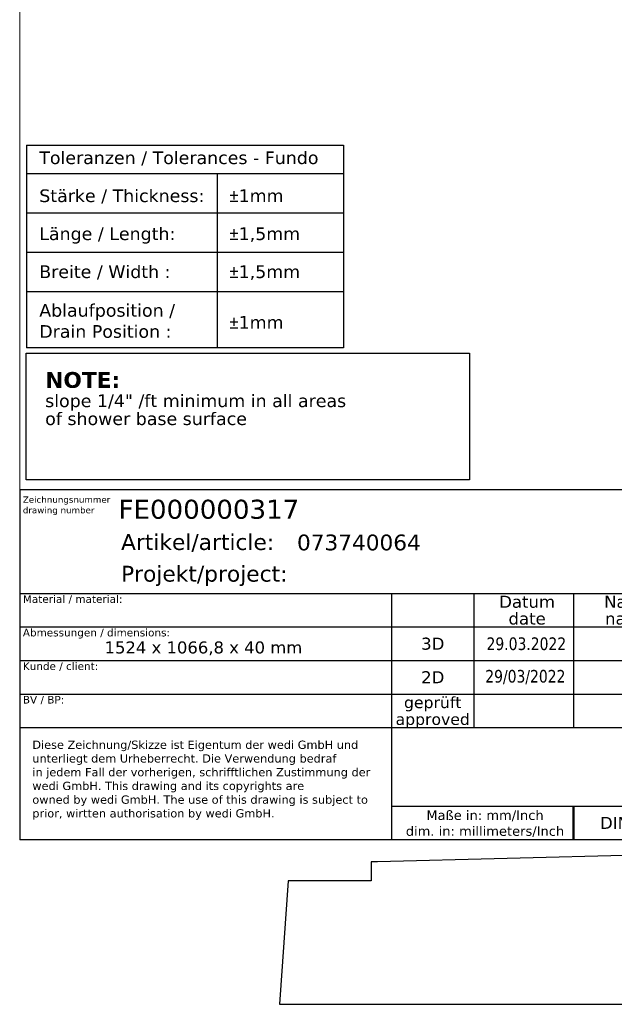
# Model space of a CAD drawing. Header units: millimetres. Extents: x -11430 to 11430, y -300 to 4365.
# Tile 2 of 31: x 300 to 1708, y -300 to 2032. Entities that reach past the tile are written whole.
import ezdxf
from ezdxf.enums import TextEntityAlignment as Align

# ---------------------------------------------------------------- set-up
doc = ezdxf.new("R2010")
doc.units = ezdxf.units.MM
doc.header["$LTSCALE"] = 15
for name, color, linetype, lineweight in [('AM_BOR', 7, 'Continuous', 25), ('Rahmen (ISO)', 7, 'Continuous', 70), ('Skizziergeometrie (ISO)', 7, 'Continuous', 25), ('Symbol (ISO)', 7, 'Continuous', 25), ('Titel (ISO)', 7, 'Continuous', 50)]:
    doc.layers.add(name, color=color, linetype=linetype, lineweight=lineweight)
doc.styles.add('Notiztext 3.5', font='verdana.ttf')
doc.styles.add('Pfeiltext', font='verdana.ttf')
doc.styles.get("Standard").update_dxf_attribs({"font": 'verdana.ttf'})
doc.styles.add('Textstil119', font='verdana.ttf')
doc.styles.add('Textstil120', font='verdana.ttf')
doc.styles.add('Textstil47', font='verdana.ttf')
doc.styles.add('Textstil61', font='verdana.ttf')
doc.styles.add('Textstil64', font='verdana.ttf', dxfattribs={"width": 0.8})
doc.styles.add('Textstil65', font='verdana.ttf')
doc.styles.add('Textstil75', font='verdana.ttf')
doc.styles.add('Textstil82', font='verdana.ttf')

# ---------------------------------------------------------------- blocks, each defined once
blk = doc.blocks.new('Ränder wedi_Zeichnungsrahmen')
at = {"layer": 'Rahmen (ISO)', "color": 208, "lineweight": 18, "true_color": 0x400040}
for p, q in [((20, 291), (20, 6)), ((20, 6), (204, 6))]:
    blk.add_line(p, q, dxfattribs=at)
blk = doc.blocks.new('Schriftfelder wedi Standard - Inch_Zoll ohne Toleranz')
at = {"layer": 'AM_BOR', "color": 7}
for p, q in [((-4.84, 54), (-188.84, 54)), ((-188.84, 54), (-188.84, -1.25)), ((-188.84, 37.65), (-4.84, 37.65)), ((-130.14, 37.65), (-130.14, 18.45)), ((-117.14, 37.65), (-117.14, 16.45)), ((-101.44, 37.65), (-101.44, 16.45)), ((-188.84, 32.35), (-130.14, 32.35)), ((-188.84, 27.05), (-130.14, 27.05)), ((-188.84, 21.75), (-130.14, 21.75)), ((-130.14, 18.45), (-130.14, -1.25)), ((-188.84, 16.45), (-130.14, 16.45)), ((-130.14, 4.05), (-4.84, 4.05)), ((-188.84, -1.25), (-4.84, -1.25))]:
    blk.add_line(p, q, dxfattribs=at)
at = {"layer": 'AM_BOR'}
for p, q in [((-130.14, 32.35), (-84.04, 32.35)), ((-130.14, 27.05), (-84.04, 27.05)), ((-130.14, 21.75), (-84.04, 21.75)), ((-130.14, 16.45), (-84.04, 16.45))]:
    blk.add_line(p, q, dxfattribs=at)
at = {"layer": 'Titel (ISO)'}
blk.add_line((-101.44, 4.05), (-101.44, -1.25), dxfattribs=at)
at = {"layer": 'AM_BOR', "color": 7}
for s, p in [('Artikel/article:', (-172.84, 44.5)), ('Projekt/project:', (-172.84, 39.5))]:
    blk.add_text(s, height=2.5, dxfattribs=at).set_placement(p)
for s, height, style, p in [('Datum', 1.9, 'Textstil61', (-108.74, 36.32)), ('Name', 1.9, 'Textstil61', (-92.74, 36.32)), ('date', 1.9, 'Textstil61', (-108.74, 33.67)), ('name', 1.9, 'Textstil61', (-92.74, 33.67)), ('3D', 1.9, 'Textstil61', (-123.64, 29.7)), ('2D', 1.9, 'Textstil61', (-123.64, 24.4)), ('geprüft', 1.8, 'Textstil65', (-123.64, 20.42)), ('approved', 1.8, 'Textstil65', (-123.64, 17.77)), ('DIN A4', 1.9, 'Textstil61', (-92.74, 1.4))]:
    blk.add_text(s, height=height, dxfattribs=dict(at, style=style)).set_placement(p, align=Align.MIDDLE_CENTER)
at = {"layer": 'AM_BOR', "color": 7, "insert": (-115.39, 1.26), "char_height": 1.5, "width": 25.8686, "attachment_point": 5}
blk.add_mtext('\\fVerdana|b0|i0;\\H1.5000;Maße in: mm/Inch\\P\\fVerdana|b0|i0;\\H1.5000;dim. in: millimeters/Inch', dxfattribs=at)
at = {"layer": 'AM_BOR', "color": 7}
for tag, p, height, style in [('Zeichnungsnummer_001', (-173.24, 49.43), 3, 'Textstil75'), ('Artikelnummer_001', (-145.06, 44.44), 2.49, 'Textstil82')]:
    blk.add_attdef(tag, p, '', height=height, dxfattribs=dict(at, style=style))
blk.add_attdef('TITEL_001', (-76.37, 46.18), '', height=2.5, dxfattribs=at)
at = {"layer": 'AM_BOR', "color": 7, "style": 'Textstil82'}
blk.add_attdef('PROJEKT', text='', height=2.49, dxfattribs=at).set_placement((-144.84, 41.98), align=Align.TOP_LEFT)
at = {"layer": 'AM_BOR', "color": 7, "style": 'Textstil64', "width": 0.8}
for tag, p in [('ERSTELLUNGSDATUM_001', (-115.15, 28.7)), ('KONSTRUKTEUR_001', (-94.01, 28.67)), ('ERSTELLUNGSDATUM_001', (-115.35, 23.55)), ('KONSTRUKTEUR_001', (-94.01, 23.37))]:
    blk.add_attdef(tag, p, '', height=2, dxfattribs=at)
for tag, p in [('KONTROLLDATUM', (-108.74, 19.1)), ('KONTROLLIERT_VON', (-92.74, 19.1))]:
    blk.add_attdef(tag, text='', height=2, dxfattribs=at).set_placement(p, align=Align.MIDDLE_CENTER)
at = {"layer": 'Titel (ISO)', "color": 179, "true_color": 0x262659, "insert": (-188.34, 52.95), "char_height": 1, "attachment_point": 1, "line_spacing_factor": 0.999579, "style": 'Pfeiltext'}
blk.add_mtext('\\fVerdana|b0|i0;\\H1.0000;Zeichnungsnummer\\Pdrawing number', dxfattribs=at)
at = {"layer": 'Titel (ISO)', "style": 'Notiztext 3.5'}
for s, insert, char_height, attachment_point in [('\\fVerdana|b0|i0;\\H1.2000;Material / material:', (-188.34, 37.35), 1.2, 1), ('\\fVerdana|b0|i0;\\H1.2000;Abmessungen / dimensions:', (-188.34, 32.05), 1.2, 1), ('\\fVerdana|b0|i0;\\H1.8900;1524 x 1066,8 x 40 mm', (-159.84, 30.05), 1.89, 2), ('\\fVerdana|b0|i0;\\H1.2000;Kunde / client:', (-188.34, 26.75), 1.2, 1), ('\\fVerdana|b0|i0;\\H1.2000;BV / BP:', (-188.34, 21.45), 1.2, 1)]:
    blk.add_mtext(s, dxfattribs=dict(at, insert=insert, char_height=char_height, attachment_point=attachment_point))
at = {"layer": 'Titel (ISO)', "color": 179, "true_color": 0x262659, "insert": (-186.84, 14.39), "char_height": 1.3, "width": 54.3294, "attachment_point": 1, "line_spacing_factor": 0.999579, "style": 'Pfeiltext'}
blk.add_mtext('\\fVerdana|b0|i0;\\H1.3000;Diese Zeichnung/Skizze ist Eigentum der wedi GmbH und unterliegt dem Urheberrecht. Die Verwendung bedraf \\P\\fVerdana|b0|i0;\\H1.3000;in jedem Fall der vorherigen, schrifftlichen Zustimmung der wedi GmbH. This drawing and its copyrights are \\P\\fVerdana|b0|i0;\\H1.3000;owned by wedi GmbH. The use of this drawing is subject to prior, wirtten authorisation by wedi GmbH.', dxfattribs=at)
at = {"layer": 'Titel (ISO)', "color": 7, "style": 'Pfeiltext'}
blk.add_attdef('BESCHREIBUNG_001', (-70.66, 40.38), '', height=2, dxfattribs=at)
at = {"layer": 'Titel (ISO)'}
for tag, p, height, style in [('Anfänglicher_Ansichtsmaßstab_001', (-64.5, 33.84), 2.5, 'Textstil47'), ('REVISIONSNUMMER_001', (-74.88, -0.54), 1.79, 'Textstil120'), ('STATUS_001', (-52.63, -0.63), 1.79, 'Textstil120')]:
    blk.add_attdef(tag, p, '', height=height, dxfattribs=dict(at, style=style))
at = {"layer": 'Titel (ISO)', "style": 'Textstil47'}
blk.add_attdef('<MASSE3;>', text='', height=2.5, dxfattribs=at).set_placement((-26.84, 36.35), align=Align.TOP_LEFT)
at = {"layer": 'Titel (ISO)', "style": 'Textstil119'}
for tag, p in [('MATERIAL', (-159.84, 35.35)), ('FIRMA', (-159.84, 24.75)), ('Bauvorhaben', (-159.84, 19.45))]:
    blk.add_attdef(tag, text='', height=1.89, dxfattribs=at).set_placement(p, align=Align.TOP_CENTER)
blk = doc.blocks.new('Gefälle_Hinweis_USA')
at = {"layer": 'Skizziergeometrie (ISO)'}
for p, q in [((-35, 10), (35, 10)), ((-35, -10), (-35, 10)), ((35, 10), (35, -10)), ((35, -10), (-35, -10))]:
    blk.add_line(p, q, dxfattribs=at)
at = {"layer": 'Symbol (ISO)', "color": 179, "true_color": 0x262659, "insert": (-32, 7), "char_height": 2, "attachment_point": 1, "line_spacing_factor": 0.849368, "style": 'Pfeiltext'}
blk.add_mtext('{\\fVerdana|b1|i0|c0|p34;\\H1.25x;NOTE:\\P\\fVerdana|b0|i0|c0|p34;\\H0.8x;slope 1/4" /ft minimum in all areas\\H1.31978x; \\H0.7577x;\\Pof shower base surface\\H1.16945x; \\H0.8551x;\\P \\H1.13765x; }', dxfattribs=at)
blk = doc.blocks.new('Kundentoleranzen Fundo')
at = {"layer": 'Skizziergeometrie (ISO)'}
for p, q in [((-25, 16), (25, 16)), ((-25, 16), (-25, -16)), ((25, 16), (25, -16)), ((-25, 11.5), (25, 11.5)), ((5.1, 11.5), (5.1, -16)), ((-25, 5.3), (25, 5.3)), ((-25, -0.9), (25, -0.9)), ((-25, -7.1), (25, -7.1)), ((25, -16), (-25, -16))]:
    blk.add_line(p, q, dxfattribs=at)
at = {"layer": 'Symbol (ISO)', "color": 7, "char_height": 2, "attachment_point": 1, "style": 'Pfeiltext'}
for s, insert in [('\\fVerdana|b0|i0;Toleranzen / Tolerances - Fundo', (-23, 15)), ('\\fAIGDT|b0|i0;\\H2.0000;`\\fVerdana|b0|i0;\\H2.0000;1mm', (7, 9)), ('\\fVerdana|b0|i0;Stärke / Thickness:', (-23, 9)), ('\\fVerdana|b0|i0;Länge / Length:', (-23, 3)), ('\\fAIGDT|b0|i0;\\H2.0000;`\\fVerdana|b0|i0;\\H2.0000;1,5mm', (7, 3)), ('\\fVerdana|b0|i0;Breite / Width :', (-23, -3)), ('\\fAIGDT|b0|i0;\\H2.0000;`\\fVerdana|b0|i0;\\H2.0000;1,5mm', (7, -3)), ('\\fAIGDT|b0|i0;\\H2.0000;`\\fVerdana|b0|i0;\\H2.0000;1mm', (7, -11))]:
    blk.add_mtext(s, dxfattribs=dict(at, insert=insert))
at = {"layer": 'Symbol (ISO)', "color": 7, "insert": (-23, -9.1), "char_height": 2, "attachment_point": 1, "line_spacing_factor": 0.999579, "style": 'Pfeiltext'}
blk.add_mtext('\\fVerdana|b0|i0;Ablaufposition / \\P\\fVerdana|b0|i0;Drain Position :', dxfattribs=at)

msp = doc.modelspace()

# ---------------------------------------------------------------- linework, layer by layer
for p, q in [((11239.26, 300), (1147.26, 37.5)), ((1132.5, 37.5), (1132.5, -7.5)), ((1147.26, 37.5), (1132.5, 37.5)), ((935.45, -7.5), (915, -300)), ((1132.5, -7.5), (935.45, -7.5)), ((915, -300), (11430, -300))]:
    msp.add_line(p, q)

# ---------------------------------------------------------------- block references
at = {"xscale": 15, "yscale": 15, "zscale": 15}
for name, p in [('Ränder wedi_Zeichnungsrahmen', (0, 0)), ('Kundentoleranzen Fundo', (691.32, 1495.46)), ('Gefälle_Hinweis_USA', (840.34, 1092.83))]:
    msp.add_blockref(name, p, dxfattribs=at)
ref = msp.add_blockref('Schriftfelder wedi Standard - Inch_Zoll ohne Toleranz', (3132.53, 108.82), dxfattribs=dict(xscale=15, yscale=15, zscale=15))
ref.add_attrib('ERSTELLUNGSDATUM_001', '29.03.2022', (1405.32, 539.25), dxfattribs={"layer": 'AM_BOR', "color": 7, "height": 30, "style": 'Textstil64', "width": 0.8})
ref.add_attrib('ERSTELLUNGSDATUM_001', '29/03/2022', (1402.34, 462.14), dxfattribs={"layer": 'AM_BOR', "color": 7, "height": 30, "style": 'Textstil64', "width": 0.8})
ref.add_attrib('Zeichnungsnummer_001', 'FE000000317', (533.96, 850.31), dxfattribs={"layer": 'AM_BOR', "color": 7, "height": 45, "style": 'Textstil75'})
ref.add_attrib('Artikelnummer_001', '073740064', (956.57, 775.47), dxfattribs={"layer": 'AM_BOR', "color": 7, "height": 37.31, "style": 'Textstil82'})

doc.saveas('drawing.dxf')
